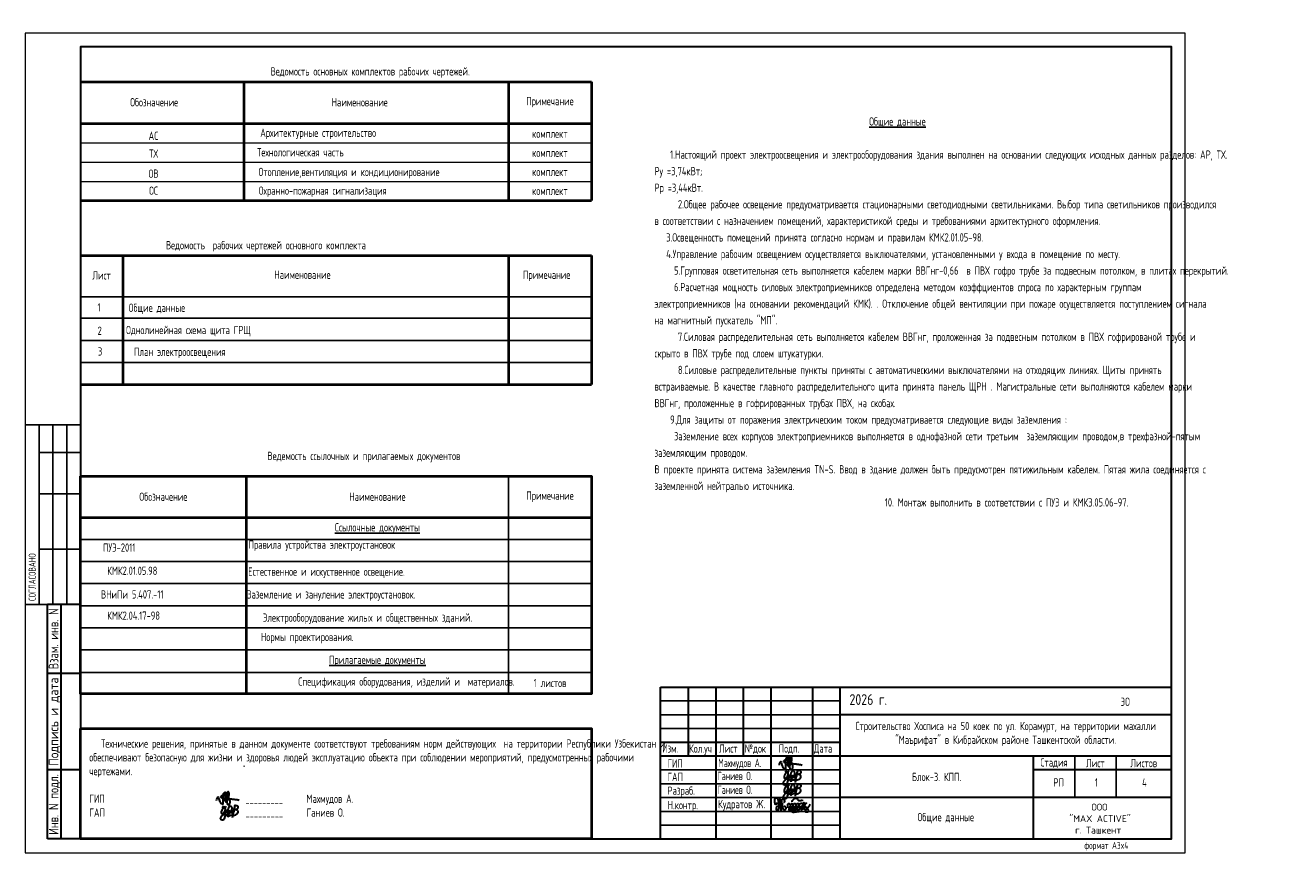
# Model space of a CAD drawing. Header units: millimetres. Extents: x 500718 to 2857041, y -646517 to -616393.
# Tile 1 of 8: x 500718 to 546539, y -646517 to -616393. Entities that reach past the tile are written whole.
import ezdxf
from ezdxf.enums import TextEntityAlignment as Align

# ---------------------------------------------------------------- set-up
doc = ezdxf.new("R2010")
doc.units = ezdxf.units.MM
doc.linetypes.add('CENTER', pattern=[50.8, 31.75, -6.35, 6.35, -6.35])
for name, color, linetype in [('_Текст', 7, 'Continuous'), ('STR. Текст(Text)', 7, 'Continuous'), ('формат', 136, 'Continuous'), ('Штамп', 7, 'Continuous'), ('ЭЛ', 2, 'Continuous')]:
    doc.layers.add(name, color=color, linetype=linetype)
for name, color, linetype, lineweight in [('HVA. Текст (Text) RU.0', 7, 'Continuous', 13), ('STR.текст', 7, 'Continuous', 15), ('Стенка', 7, 'Continuous', 30), ('текст', 7, 'Continuous', 25), ('ТХ. штамп', 7, 'Continuous', 25), ('ЭМ', 240, 'Continuous', 20)]:
    doc.layers.add(name, color=color, linetype=linetype, lineweight=lineweight)
doc.styles.add('SIMPLEX350', font='simplex.shx', dxfattribs={"width": 0.7, "height": 350})
doc.styles.add('SPDS', font='spds.shx', dxfattribs={"width": 0.8, "height": 250})
doc.styles.add('style4', font='isocpeur.ttf', dxfattribs={"height": 350})
doc.styles.add('ГОСТ 300', font='isocpeui.ttf', dxfattribs={"height": 250})

# ---------------------------------------------------------------- blocks, each defined once
blk = doc.blocks.new('*U862')
at = {"color": 0, "linetype": 'Continuous', "lineweight": 30}
for p, q in [((230, 60), (415, 60)), ((230, 5), (230, 60))]:
    blk.add_line(p, q, dxfattribs=at)
at = {"layer": 'ЭМ', "color": 0, "lineweight": 30, "ltscale": 0.5}
for p, q in [((20, 90), (8, 90)), ((8, 5), (8, 90)), ((13, 5), (13, 90)), ((20, 65), (8, 65)), ((20, 30), (8, 30)), ((20, 5), (8, 5))]:
    blk.add_line(p, q, dxfattribs=at)
at = {"layer": 'ЭМ', "color": 0, "lineweight": 20, "ltscale": 0.5}
blk.add_lwpolyline([(0, 0), (420, 0), (420, 297), (0, 297)], close=True, dxfattribs=at)
at = {"layer": 'ЭМ', "color": 0, "lineweight": 30, "ltscale": 0.5}
blk.add_lwpolyline([(20, 5), (415, 5), (415, 292), (20, 292)], close=True, dxfattribs=at)
at = {"layer": 'ЭМ', "color": 0, "lineweight": 20, "ltscale": 0.5, "style": 'SIMPLEX350'}
for s, width, p, p2 in [('Взам. инв. N', 0.640777, (12, 66.5), (12, 88.5)), ('Подпись и дата', 0.698182, (12, 31.5), (12, 63.5)), ('Инв. N подл.', 0.637681, (12, 6.5), (12, 28.5))]:
    blk.add_text(s, height=3.5, rotation=90, dxfattribs=dict(at, width=width)).set_placement(p, p2, align=Align.FIT)
blk = doc.blocks.new('A$C4c4061ee')
at = {"color": 184, "lineweight": 30}
blk.add_spline([(-39.7, -7.1), (-36.8, 4), (-34, 7.9), (-31.2, -0.1), (-24.1, -16.2), (-16.7, -23.5), (-13.9, -23.5), (-12.5, -17.9), (-12.5, 12.7), (-8.3, 24.8), (-4.4, 27), (-3.4, 21.4), (-5.7, 12.9), (-4.4, 8), (-4.4, -10), (-2, -12.6), (3.3, -10), (9.6, 6.1), (12.6, 19.5), (7.6, 28.9), (4.7, 26.6), (2.4, 16.6), (1.1, -1.2), (2.9, -14.2), (6.8, -24.8), (10.9, -24.8), (15, -21.3), (16.5, -17.2), (16.5, -9.9), (12, 2), (5.9, 7.4), (-2.7, 10.3), (-10, 12.1), (-17, 12.1), (-21.5, 11.2), (-22.5, 7.7), (-20, 5.4), (-14, 3.7), (-0.7, 1.8), (11, 0.5), (22.2, -1.2), (37.6, -2.6), (43.5, -3.6), (49.3, -4.5), (54.9, -6.4)], degree=3, dxfattribs=at)
blk = doc.blocks.new('x2')
at = {"color": 184, "lineweight": 30}
for points in [[(78585, 16823), (78585, 16800), (78578, 16780), (78566, 16779), (78552, 16793), (78544, 16821), (78544, 16860), (78552, 16896), (78564, 16910), (78580, 16912), (78601, 16877), (78616, 16818), (78621, 16768), (78619, 16720), (78611, 16676), (78602, 16660), (78593, 16657), (78581, 16669), (78573, 16701), (78576, 16724), (78584, 16740), (78594, 16748), (78603, 16750)], [(78621, 16751), (78648, 16780), (78651, 16827), (78645, 16873), (78641, 16894), (78640, 16890), (78642, 16883), (78649, 16847), (78651, 16827), (78656, 16789), (78660, 16746), (78664, 16706), (78667, 16672), (78670, 16661), (78668, 16666), (78667, 16673), (78662, 16732), (78659, 16755), (78657, 16779), (78656, 16786), (78664, 16778), (78674, 16781), (78681, 16806), (78681, 16850), (78685, 16876), (78696, 16889), (78711, 16888), (78728, 16865), (78731, 16843), (78727, 16825), (78716, 16823), (78709, 16824)], [(78681, 16802), (78685, 16767), (78695, 16721), (78707, 16692), (78720, 16679), (78739, 16676), (78754, 16683), (78761, 16706), (78756, 16725), (78748, 16738), (78736, 16746), (78724, 16744), (78721, 16737)], [(78797, 16717), (78799, 16789), (78806, 16801), (78818, 16800), (78841, 16772), (78848, 16732), (78854, 16681), (78849, 16663), (78835, 16661), (78825, 16677), (78828, 16710), (78841, 16744), (78856, 16774), (78870, 16795), (78889, 16793), (78903, 16760), (78909, 16701), (78909, 16673), (78892, 16667), (78877, 16683), (78882, 16713), (78895, 16740), (78901, 16769), (78910, 16791), (78930, 16803), (78950, 16791), (78958, 16755), (78963, 16717), (78965, 16682), (78952, 16673), (78932, 16676), (78931, 16706), (78946, 16742), (78966, 16782), (78978, 16800), (79002, 16799), (79017, 16771), (79021, 16716), (79017, 16685), (79006, 16671), (78991, 16674), (78983, 16708), (78998, 16742), (79019, 16775), (79039, 16800), (79068, 16805), (79086, 16776), (79091, 16716), (79082, 16687), (79061, 16684), (79050, 16697), (79066, 16740), (79088, 16767), (79107, 16798), (79110, 16823), (79111, 16819), (79125, 16691), (79125, 16695), (79121, 16755), (79122, 16767), (79132, 16785), (79154, 16805), (79162, 16810), (79158, 16808)], [(78886, 16827), (78881, 16847), (78905, 16877), (78937, 16904), (78959, 16908), (78977, 16898), (78986, 16880), (78997, 16864), (79013, 16858), (79041, 16860), (79061, 16865), (79080, 16864), (79086, 16862)], [(79121, 16760), (79131, 16746), (79145, 16737), (79160, 16728), (79174, 16710), (79187, 16686), (79192, 16665), (79190, 16644), (79182, 16633), (79161, 16630), (79145, 16632), (79135, 16643), (79134, 16657), (79144, 16670), (79157, 16684), (79172, 16700), (79187, 16716), (79206, 16740), (79225, 16769), (79240, 16791)], [(78879, 16636), (78919, 16635), (78966, 16642), (79009, 16647), (79042, 16654), (79068, 16654)]]:
    blk.add_spline(points, degree=3, dxfattribs=at)
blk = doc.blocks.new('Odil Ganiyev')
at = {"color": 184, "lineweight": 30}
for points in [[(278218, -189288), (278220, -189298), (278251, -189229), (278258, -189294), (278315, -189206), (278295, -189231), (278320, -189288), (278380, -189198), (278355, -189239), (278384, -189286), (278449, -189192), (278428, -189223), (278438, -189281), (278515, -189197), (278494, -189208), (278505, -189282), (278604, -188932), (278563, -189514)], [(278174, -189155), (278173, -189633), (278135, -189699), (278036, -189702), (278008, -189605), (278074, -189469), (278128, -189405), (278218, -189288)], [(278009, -189095), (278081, -189029), (278139, -189055), (278204, -188993)], [(278213, -189509), (278316, -189388), (278340, -189483), (278421, -189425), (278521, -189382)]]:
    blk.add_spline(points, degree=3, dxfattribs=at)
for points, knots in [([(278093, -189111), (278063, -189124), (277979, -189180), (277976, -189469), (278121, -189357), (278159, -189260), (278167, -189222)], [0, 0, 0, 0, 84.01965, 319.3343, 434.006974, 519.963926, 519.963926, 519.963926, 519.963926]), ([(278167, -189222), (278181, -189151), (278171, -189084), (278111, -189103), (278093, -189111)], [526.826092, 526.826092, 526.826092, 526.826092, 665.559085, 706.396126, 706.396126, 706.396126, 706.396126]), ([(278396, -189316), (278466, -189243), (278495, -189145), (278487, -189009), (278378, -188944), (278332, -188998), (278319, -189020), (278305, -189050), (278280, -189134), (278300, -189288), (278388, -189386)], [0, 0, 0, 0, 210.331661, 341.544209, 437.993539, 521.209993, 521.209993, 521.209993, 602.643394, 823.015149, 823.015149, 823.015149, 823.015149]), ([(278617, -189118), (278680, -189058), (278780, -189127), (278817, -189262), (278675, -189400), (278595, -189412), (278531, -189410)], [498.211239, 498.211239, 498.211239, 498.211239, 560.962433, 628.560844, 789.184895, 992.203079, 992.203079, 992.203079, 992.203079]), ([(278604, -188939), (278630, -188908), (278658, -188890), (278746, -188897), (278776, -188980), (278743, -189054), (278691, -189101), (278617, -189118)], [0, 0, 0, 0, 59.301687, 137.83445, 232.671471, 306.955654, 371.443461, 371.443461, 371.443461, 371.443461])]:
    blk.add_open_spline(points, degree=3, knots=knots, dxfattribs=at)
blk = doc.blocks.new('fghfyuhrduy')
for name, p, xscale, yscale, zscale in [('A$C4c4061ee', (-1850, -265), 8.662286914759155, 8.662286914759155, 8.662286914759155), ('x2', (-148600, -32997), 1.86192246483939, 1.86192246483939, 1.86192246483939)]:
    blk.add_blockref(name, p, dxfattribs=dict(xscale=xscale, yscale=yscale, zscale=zscale))
at = {"xscale": 0.7425847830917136, "yscale": 0.7425847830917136, "zscale": 0.7425847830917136, "rotation": 351.5695638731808}
for p in [(-185616, 168584), (-185616, 168084)]:
    blk.add_blockref('Odil Ganiyev', p, dxfattribs=at)
at = {"ltscale": 100, "insert": (6331, -1720), "char_height": 250, "width": 6095.63, "attachment_point": 1, "style": 'ГОСТ 300'}
blk.add_mtext('\\pi2772.81725;{\\fISOCPEUR|b0|i0|c204|p34;ООО \\P\\pi1972.81725;"MAX ACTIVE" \\P\\pi2185.31725;г. Ташкент}', dxfattribs=at)
at = {"layer": 'текст', "color": 7, "lineweight": 25, "style": 'style4', "width": 0.8}
blk.add_text('2026 г.', height=390, dxfattribs=at).set_placement((344, 1857))
at = {"layer": 'ТХ. штамп', "color": 0, "style": 'SPDS'}
for s, width, p in [('ГИП', 0.8, (-6247, -414)), ('Махмудов А.', 0.7, (-4408, -394)), ('ГАП', 0.8, (-6247, -899)), ('Ганиев О.', 0.7, (-4434, -867)), ('Разраб.', 0.8, (-6247, -1399)), ('Ганиев О.', 0.7, (-4434, -1367)), ('Н.контр.', 0.8, (-6244, -1921)), ('Кудратов Ж.', 0.8, (-4413, -1887))]:
    blk.add_text(s, height=300, dxfattribs=dict(at, width=width)).set_placement(p)
at = {"layer": 'ТХ. штамп', "color": 0, "style": 'SPDS', "width": 0.8}
blk.add_text('4', height=300, dxfattribs=at).set_placement((10940, -952), align=Align.MIDDLE_LEFT)

msp = doc.modelspace()

# ---------------------------------------------------------------- linework, layer by layer
at = {"color": 0, "lineweight": -3}
for p, q in [((521217.73, -626233.38), (502718.44, -626233.38)), ((502717.75, -633937.25), (502717.75, -638611.52))]:
    msp.add_line(p, q, dxfattribs=at)
at = {"layer": '_Текст', "lineweight": 30}
for p, q in [((524717.75, -640374.8), (524717.75, -642874.8)), ((525717.75, -640374.8), (525717.75, -645874.8)), ((526717.75, -640374.8), (526717.75, -642874.8)), ((527717.75, -640374.8), (527717.75, -645874.8)), ((529217.75, -640374.8), (529217.75, -645874.8)), ((530217.75, -640374.8), (530217.75, -645874.8)), ((542217.75, -641374.8), (530217.75, -641374.8)), ((530217.75, -642374.8), (523717.75, -642374.8)), ((542217.75, -642874.8), (523717.75, -642874.8)), ((537217.75, -642874.8), (537217.75, -645874.8)), ((542217.75, -643374.8), (537217.75, -643374.8)), ((542217.75, -644374.8), (530217.75, -644374.8))]:
    msp.add_line(p, q, dxfattribs=at)
at = {"layer": '_Текст', "lineweight": 25}
for p, q in [((530217.75, -640874.8), (523717.75, -640874.8)), ((530217.75, -641374.8), (523717.75, -641374.8)), ((530217.75, -641874.8), (523717.75, -641874.8)), ((538717.75, -642874.8), (538717.75, -644374.8)), ((540217.75, -642874.8), (540217.75, -644374.8)), ((530217.75, -643374.8), (523717.75, -643374.8)), ((530217.75, -643874.8), (523717.75, -643874.8)), ((530217.75, -644374.8), (523717.75, -644374.8)), ((530217.75, -644874.8), (523717.75, -644874.8)), ((530217.75, -645374.8), (523717.75, -645374.8))]:
    msp.add_line(p, q, dxfattribs=at)
at = {"layer": 'HVA. Текст (Text) RU.0', "color": 7, "linetype": 'CENTER', "lineweight": 25, "ltscale": 0.3}
msp.add_line((508642.39, -643242.4), (508642.39, -643223.63), dxfattribs=at)
at = {"layer": 'Стенка', "color": 7, "lineweight": 20}
for p, q in [((502718.44, -619947.2), (521218.44, -619947.2)), ((502718.44, -620647.2), (521218.44, -620647.2)), ((502718.44, -620647.2), (521218.44, -620647.2)), ((502718.44, -621347.2), (521218.44, -621347.2)), ((502718.44, -621347.2), (521218.44, -621347.2)), ((502718.44, -622047.2), (521218.44, -622047.2))]:
    msp.add_line(p, q, dxfattribs=at)
at = {"layer": 'Стенка', "color": 0, "lineweight": 20}
msp.add_lwpolyline([(502718.44, -623985.23), (502718.44, -629685.23)], dxfattribs=at)
at = {"layer": 'текст', "color": 0, "lineweight": 40}
for p, q in [((502718.44, -618447.2), (521218.44, -618447.2)), ((508648.33, -622747.2), (508648.33, -618433.9)), ((518218.44, -618447.2), (518218.44, -622747.2)), ((521218.44, -618447.2), (521218.44, -622747.2)), ((502718.44, -619947.2), (521218.44, -619947.2)), ((502718.44, -622747.2), (521218.44, -622747.2)), ((502718.44, -624733.38), (521217.73, -624733.38)), ((504250.7, -624732.85), (504250.7, -629407.66)), ((518213.53, -624733.38), (518213.53, -629407.66)), ((521217.73, -624733.38), (521217.73, -629407.66)), ((502718.44, -629407.66), (521217.73, -629407.66)), ((508717.75, -632723.1), (508717.75, -640613.81)), ((502717.75, -634223.1), (521217.75, -634223.1))]:
    msp.add_line(p, q, dxfattribs=at)
at = {"layer": 'текст', "color": 0, "lineweight": -3}
for p, q in [((502718.44, -627007.66), (521217.73, -627007.66)), ((502718.44, -627807.66), (521217.73, -627807.66)), ((502718.44, -628607.66), (521217.73, -628607.66))]:
    msp.add_line(p, q, dxfattribs=at)
at = {"layer": 'текст', "color": 0}
for p, q in [((518217.75, -632723.1), (518217.75, -640613.81)), ((502717.75, -635023.1), (521217.75, -635023.1)), ((502717.75, -635823.1), (521217.75, -635823.1)), ((502717.75, -636623.1), (521217.75, -636623.1)), ((502717.75, -637423.1), (521217.75, -637423.1)), ((502717.75, -638223.1), (521217.75, -638223.1))]:
    msp.add_line(p, q, dxfattribs=at)
at = {"layer": 'текст', "color": 0, "lineweight": 40}
for points in [[(502717.75, -632723.1), (521217.75, -632723.1), (521217.75, -640613.81), (502717.75, -640613.81)], [(502718.44, -641873.1), (521218.44, -641873.1), (521218.44, -645873.1), (502718.44, -645873.1)]]:
    msp.add_lwpolyline(points, close=True, dxfattribs=at)
at = {"layer": 'ТХ. штамп'}
for p, q in [((502717.75, -639023.1), (521217.75, -639023.1)), ((502717.75, -639837.32), (521217.75, -639837.32))]:
    msp.add_line(p, q, dxfattribs=at)
at = {"layer": 'ЭЛ', "color": 7, "lineweight": 25}
for p, q in [((502717.75, -630873.1), (500717.75, -630873.1)), ((502717.75, -630873.1), (500717.75, -630873.1)), ((501217.75, -637373.1), (501217.75, -630873.1)), ((502717.75, -630873.1), (501517.75, -630873.1)), ((501717.75, -637373.1), (501717.75, -630873.1)), ((502217.75, -637373.1), (502217.75, -630873.1)), ((502717.75, -631873.1), (501217.75, -631873.1)), ((502717.75, -633373.1), (501217.75, -633373.1)), ((502717.75, -635373.1), (501217.75, -635373.1)), ((502717.75, -637373.1), (500717.75, -637373.1))]:
    msp.add_line(p, q, dxfattribs=at)

# ---------------------------------------------------------------- block references
at = {"lineweight": 53}
msp.add_blockref('fghfyuhrduy', (530217.75, -642874.8), dxfattribs=at)
at = {"xscale": 8.662286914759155, "yscale": 8.662286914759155, "zscale": 8.662286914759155}
msp.add_blockref('A$C4c4061ee', (507990.36, -644415.48), dxfattribs=at)
at = {"xscale": 0.7425847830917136, "yscale": 0.7425847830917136, "zscale": 0.7425847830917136, "rotation": 351.5695638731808}
msp.add_blockref('Odil Ganiyev', (324224.37, -475566.36), dxfattribs=at)
at = {"layer": 'формат', "color": 0, "xscale": 100, "yscale": 100, "zscale": 100}
msp.add_blockref('*U862', (500717.75, -646373.1), dxfattribs=at)

# ---------------------------------------------------------------- texts
at = {"color": 7, "ltscale": 2, "insert": (523501.81, -626779.21), "char_height": 300, "width": 17719.7053, "attachment_point": 4, "line_spacing_factor": 1.2, "style": 'SPDS'}
msp.add_mtext('\\pi7773.85267;{\\L\\C256;Общие данные\\P\\pi8859.85267;\\P\\pi0;\\l    1.Настоящий проект электроосвещения и электрооборудования здания выполнен на основании следующих исходных данных разделов: АР, ТХ. \\PРу =3,74кВт; \\PРр =3,44кВт. \\P      2.Общее рабочее освещение предусматривается стационарными светодиодными светильниками. Выбор типа светильников производился в соответствии с назначением помещений, характеристикой среды и требованиями архитектурного оформления.\\P   3.Освещенность помещений принята согласно нормам и правилам КМК2.01.05-98.\\P   4.Управление рабочим освещением осуществляется выключателями, установленными у входа в помещение по месту.\\P     5.Групповая осветительная сеть выполняется кабелем марки ВВГнг-0,66  в ПВХ гофро трубе за подвесным потолком, в плитах перекрытий.   \\P     6.Расчетная мощность силовых электроприемников определена методом коэффциентов спроса по характерным группам электроприемников (на основании рекомендаций КМК). . Отключение общей вентиляции при пожаре осуществляется поступлением сигнала на магнитный пускатель "МП".\\P      7.Силовая распределительная сеть выполняется кабелем ВВГнг, проложенная за подвесным потолком в ПВХ гофрированой трубе и скрыто в ПВХ трубе под слоем штукатурки. \\P      8.Силовые распределительные пункты приняты с автоматическими выключателями на отходящих линиях. Щиты принять встраиваемые. В качестве главного распределительного щита принята панель ЩРН . Магистральные сети выполняются кабелем марки ВВГнг, проложенные в гофрированных трубах ПВХ, на скобах.\\P    9.Для защиты от поражения электрическим током предусматривается следующие виды заземления :\\P     Заземление всех корпусов электроприемников выполняется в однофазной сети третьим  заземляющим проводом,в трехфазной-пятым заземляющим проводом.\\PВ проекте принята система заземления TN-S. Ввод в здание должен быть предусмотрен пятижильным кабелем. Пятая жила соединяется с заземленной нейтралью источника.\\P\\C5;    }10. {\\C256;Монтаж выполнить в соответствии с ПУЭ и КМК3.05.06-97.}', dxfattribs=at)
at = {"layer": '_Текст', "char_height": 300, "attachment_point": 5, "style": 'SPDS'}
for s, insert, width in [('Стадия', (537967.75, -643124.8), 1500), ('Лист', (539467.75, -643124.8), 1500), ('Листов', (541217.75, -643124.8), 2000)]:
    msp.add_mtext(s, dxfattribs=dict(at, insert=insert, width=width))
at = {"layer": 'HVA. Текст (Text) RU.0', "color": 7, "linetype": 'CENTER', "insert": (503032.17, -643680.04), "char_height": 300, "width": 18300, "attachment_point": 4, "style": 'SPDS'}
msp.add_mtext('\\pl3,t0,49.92,149.76,190.32,209.04;   Технические решения, принятые в данном документе соответствуют требованиям норм действующих  на территории Республики Узбекистан и обеспечивают безопасную для жизни и здоровья людей эксплуатацию объекта при соблюдении мероприятий, предусмотренных рабочими чертежами.\\P\\P\\pi3;ГИП                                    _________      Махмудов А.\\PГАП                                    _________      Ганиев О.', dxfattribs=at)
at = {"layer": 'STR. Текст(Text)', "color": 7, "ltscale": 50, "style": 'SPDS', "width": 0.8}
msp.add_text('формат A3x4', height=250, dxfattribs=at).set_placement((539070.9, -646233.35))
at = {"layer": 'STR.текст', "color": 7, "lineweight": 25, "ltscale": 50, "insert": (506311.23, -628263.51), "char_height": 300, "width": 4664.1593, "attachment_point": 5, "style": 'SPDS'}
msp.add_mtext('{\\C0;План электроосвещения }', dxfattribs=at)
at = {"layer": 'текст', "color": 0, "lineweight": -3, "style": 'SPDS', "width": 0.8}
for s, p in [('Ведомость  рабочих чертежей основного комплекта', (505811.63, -624510.39)), ('Однолинейная схема щита ГРЩ ', (504367.17, -627583.99))]:
    msp.add_text(s, height=300, dxfattribs=at).set_placement(p)
for s, p in [('1', (503334.38, -626614.25)), ('2', (503334.38, -627459.16)), ('3', (503347.79, -628210.09))]:
    msp.add_text(s, height=300, dxfattribs=at).set_placement(p, align=Align.MIDDLE_LEFT)
at = {"layer": 'текст', "color": 0, "style": 'SPDS', "width": 0.8}
for s, p in [('Правила устройства электроустановок', (508799.77, -635359.76)), ('ПУЭ-2011', (503533.11, -635465.87)), ('    КМК2.01.05.98', (503116.25, -636305.87)), ('Естественное и искуственное освещение.', (508787.18, -636336.56)), ('ВНиПи 5.407.-11', (503458.27, -637164.89)), ('Заземление и зануление электроустановок.', (508751.43, -637164.22)), ('    КМК2.04.17-98', (503116.25, -637932.15))]:
    msp.add_text(s, height=300, dxfattribs=at).set_placement(p)
at = {"layer": 'текст', "color": 0, "lineweight": -3, "char_height": 300, "attachment_point": 5, "style": 'SPDS'}
for s, insert, width in [('Ведомость основных комплектов рабочих чертежей.', (513206.14, -618103.82), 8622.5493), ('Обозначение', (505383.66, -619180.64), 7000), ('Наименование', (512825.03, -619180.64), 7000), ('Примечание', (519713.94, -619180.64), 7000), ('АC', (505362.3, -620397.7), 7000), ('Архитектурные строительство', (511322.78, -620327.73), 7000), ('комплект', (519713.94, -620320.64), 7000), ('ТХ', (505362.3, -621042.74), 7000), ('Технологическая часть', (510677.66, -620994.35), 7000), ('Отопление,вентиляция и кондиционирование', (512440.49, -621746.69), 8117.7764), ('комплект', (519713.94, -621010.64), 7000), ('ОВ', (505362.3, -621768.16), 7000), ('комплект', (519713.94, -621700.64), 7000), ('ОС', (505362.3, -622384.25), 7000), ('Охранно-пожарная сигнализация', (511487.6, -622423.76), 7000), ('комплект', (519713.94, -622390.64), 7000), ('Лист', (503480.41, -625454.86), 7000), ('Наименование', (510753.23, -625430.73), 7000), ('Примечание', (519595.47, -625473.48), 7000), ('Общие данные', (505483.96, -626668.06), 7000), ('Ведемость ссылочных и прилагаемых документов', (512977.74, -632036.24), 8622.5493)]:
    msp.add_mtext(s, dxfattribs=dict(at, insert=insert, width=width))
at = {"layer": 'текст', "color": 0, "char_height": 300, "attachment_point": 5, "style": 'SPDS'}
for s, insert, width in [('Обозначение', (505717.75, -633473.1), 7000), ('Наименование', (513467.75, -633473.1), 7000), ('Примечание', (519717.75, -633473.1), 7000), ('{\\LСсылочные документы}', (513467.75, -634623.1), 7000), ('Электрооборудование жилых и общественных зданий.  ', (513111.81, -637893.63), 8717.5375), ('Нормы проектирования.', (510928.22, -638596.76), 7000), ('{\\LПрилагаемые документы}', (513467.75, -639423.1), 7000), ('\\pi300;{\\C7;Спецификация оборудования, изделий и  материалов.}', (514369.42, -640211.22), 11130.0475), ('1 листов', (519717.75, -640223.1), 7000)]:
    msp.add_mtext(s, dxfattribs=dict(at, insert=insert, width=width))
at = {"layer": 'ТХ. штамп', "color": 0, "style": 'SPDS', "width": 0.8}
for s, p in [('РП', (537947.42, -643826.31)), ('1', (539447.42, -643826.31))]:
    msp.add_text(s, height=300, dxfattribs=at).set_placement(p, align=Align.MIDDLE_LEFT)
at = {"layer": 'ТХ. штамп', "color": 0, "char_height": 300, "attachment_point": 5, "style": 'SPDS'}
for s, insert, width in [('ЭО', (540550.55, -640903.1), 7000), ('Строительство Хосписа на 50 коек по ул. Корамурт, на территории махалли "Маърифат" в Кибрайском районе Ташкентской области.', (536217.75, -642070.84), 10065.8423), ('Блок-3. КПП.', (533717.75, -643624.8), 7000), ('Общие данные', (534050.55, -645123.1), 7000)]:
    msp.add_mtext(s, dxfattribs=dict(at, insert=insert, width=width))
at = {"layer": 'Штамп', "style": 'SPDS', "width": 0.8}
for s, p in [('Изм.', (523779.43, -642746.08)), ('Кол.уч', (524751.58, -642747.12)), ('Лист', (525841.61, -642746.08)), ('№док', (526771.38, -642746.08)), ('Подп.', (528001.39, -642746.08)), ('Дата', (529272.7, -642746.08))]:
    msp.add_text(s, height=300, dxfattribs=at).set_placement(p)
at = {"layer": 'ЭЛ', "color": 7, "lineweight": 25, "insert": (500967.75, -637373.1), "char_height": 250, "width": 6500, "attachment_point": 4, "rotation": 90, "style": 'SPDS'}
msp.add_mtext(' СОГЛАСОВАНО', dxfattribs=at)

doc.saveas('drawing.dxf')
